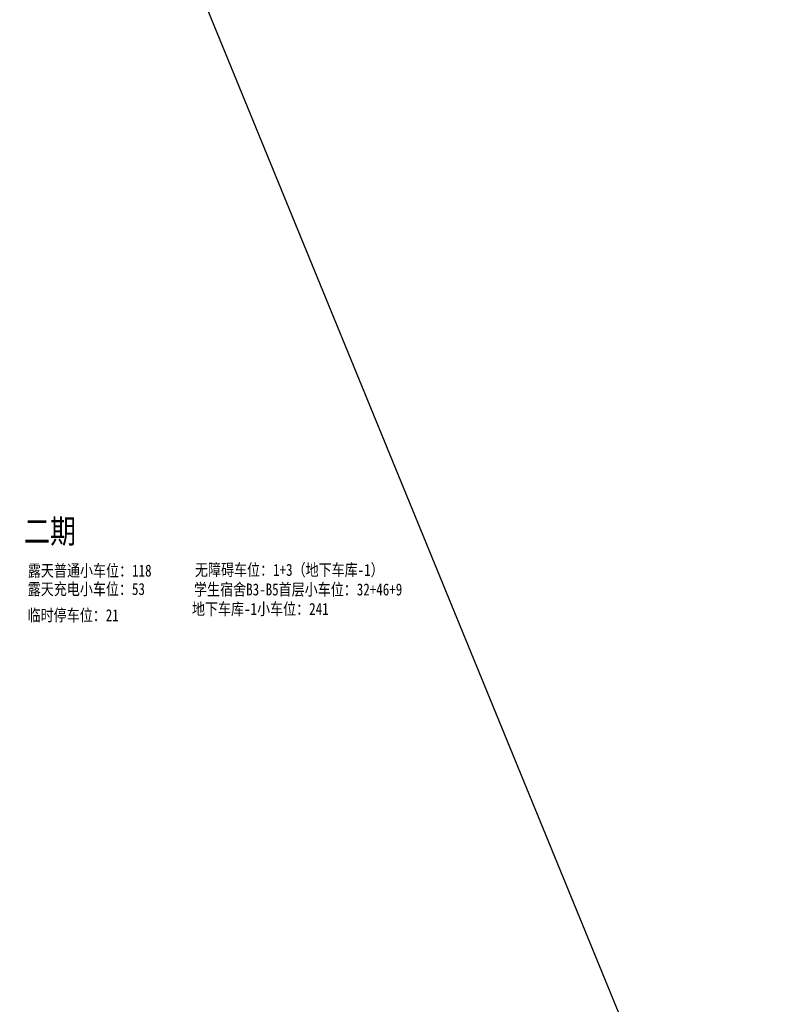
# Model space of a CAD drawing. Header units: millimetres. Extents: x 38389465 to 38395088, y 2473666 to 2480744.
# Tile 233 of 256: x 38392776 to 38393922, y 2477205 to 2478698. Entities that reach past the tile are written whole.
import ezdxf

# ---------------------------------------------------------------- set-up
doc = ezdxf.new("R2010")
doc.units = ezdxf.units.MM
doc.header["$LTSCALE"] = 2
doc.layers.add('0核算', color=6, linetype='CONTINUOUS', plot=False)
doc.styles.add('宋体', font='txt', dxfattribs={"width": 0.8, "height": 8})

msp = doc.modelspace()

# ---------------------------------------------------------------- linework, layer by layer
at = {"layer": '0核算', "color": 2, "linetype": 'Continuous', "flags": 128}
msp.add_lwpolyline([(38393921.639, 2476614.16), (38392296.554, 2480576.597)], dxfattribs=at)

# ---------------------------------------------------------------- texts
at = {"layer": '0核算', "color": 6, "linetype": 'Continuous', "style": '宋体', "width": 0.8}
for s, height, p in [('二期', 36.2012, (38392782.253, 2477904.231)), ('露天普通小车位：118', 18.1006, (38392788.226, 2477853.662)), ('学生宿舍B3-B5首层小车位：32+46+9', 18.1006, (38393040.208, 2477825.068)), ('地下车库-1小车位：241', 18.1006, (38393037.048, 2477795.591))]:
    msp.add_text(s, height=height, dxfattribs=at).set_placement(p)
at = {"layer": '0核算', "color": 3, "linetype": 'Continuous', "style": '宋体', "width": 0.8}
msp.add_text('无障碍车位：1+3（地下车库-1）', height=18.1006, dxfattribs=at).set_placement((38393041.557, 2477854.751))
at = {"layer": '0核算', "color": 2, "linetype": 'Continuous', "style": '宋体', "width": 0.8}
msp.add_text('露天充电小车位：53', height=18.1006, dxfattribs=at).set_placement((38392788.007, 2477825.737))
at = {"layer": '0核算', "color": 193, "linetype": 'Continuous', "style": '宋体', "width": 0.8}
msp.add_text('临时停车位：21', height=18.1006, dxfattribs=at).set_placement((38392787.84, 2477786.018))

doc.saveas('drawing.dxf')
